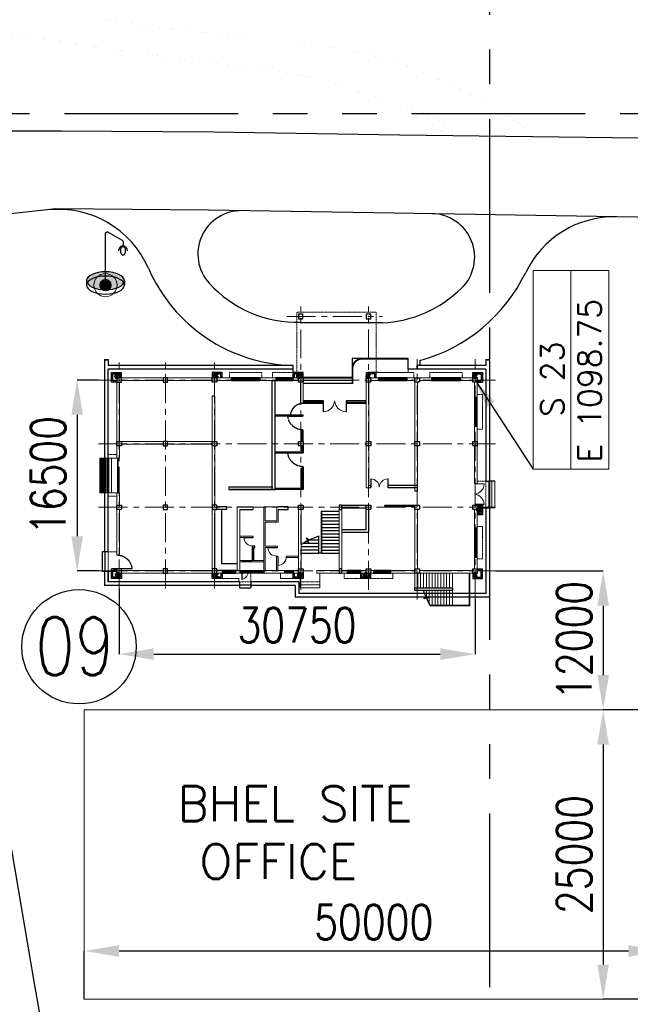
# Model space of a CAD drawing. Header units: inches. Extents: x -4968858 to -265257, y -220693 to 1871410.
# Tile 10 of 256: x -2247023 to -2194276, y 867905 to 952974. Entities that reach past the tile are written whole.
import ezdxf

# ---------------------------------------------------------------- set-up
doc = ezdxf.new("R2010")
doc.units = ezdxf.units.IN
doc.header["$MEASUREMENT"] = 0
doc.header["$PDSIZE"] = 0.25
for name, pattern in [('1 NORTH ELEVATION$0$NORTH ELEVATION$0$HIDDEN', [0.375, 0.25, -0.125]), ('CENTER', [2, 1.25, -0.25, 0.25, -0.25]), ('CONTINOUS', [0]), ('DASHED', [0.75, 0.5, -0.25]), ('HIDDEN', [0.375, 0.25, -0.125]), ('PHANTOM', [2.5, 1.25, -0.25, 0.25, -0.25, 0.25, -0.25])]:
    doc.linetypes.add(name, pattern=pattern)
for name, color, linetype, lineweight in [('A-COLUMN', 3, 'Continuous', 25), ('A-WALL', 1, 'Continuous', 13), ('A-WALL HAT', 251, 'Continuous', 13), ('CHAJJA', 2, 'DASHED', 13), ('DOOR', 9, 'Continuous', 0), ('GARLAND DRAIN', 210, '1 NORTH ELEVATION$0$NORTH ELEVATION$0$HIDDEN', 9), ('GRID LINE', 251, 'CENTER', 9), ('P', 250, 'Continuous', 100), ('RAILING', 201, 'Continuous', 13)]:
    doc.layers.add(name, color=color, linetype=linetype, lineweight=lineweight)
for name, color, linetype in [('COL', 2, 'CENTER'), ('drain', 4, 'Continuous'), ('Existing Units', 253, 'Continuous'), ('grid-20m', 53, 'Continuous'), ('GT_5', 4, 'Continuous'), ('road', 1, 'Continuous'), ('STAIR', 1, 'Continuous'), ('text', 7, 'Continuous'), ('WALL', 6, 'Continuous'), ('WIN', 3, 'Continuous')]:
    doc.layers.add(name, color=color, linetype=linetype)
doc.styles.add('ROMAND', font='romans.shx', dxfattribs={"height": 250})
doc.styles.add('ROMANS', font='romans.shx', dxfattribs={"width": 0.8})
doc.styles.add('RS', font='romans.shx')
doc.styles.get("Standard").update_dxf_attribs({"font": 'romans.shx', "height": 1000})
doc.dimstyles.get("Standard").update_dxf_attribs({"dimtxt": 0.18, "dimasz": 0.18, "dimexe": 0.18, "dimexo": 0.0625, "dimgap": 0.09, "dimtad": 0, "dimtih": 1, "dimtoh": 1, "dimdec": 4, "dimzin": 0, "dimdsep": 46, "dimtxsty": 'Standard', "dimcen": 0.09, "dimadec": 0, "dimazin": 0, "dimtfac": 1, "dimtdec": 4, "dimtofl": 0, "dimtmove": 0, "dimatfit": 3, "dimfxl": 0, "dimtolj": 1, "dimtzin": 0, "dimarcsym": 0})

# ---------------------------------------------------------------- blocks, each defined once
blk = doc.blocks.new('*D80')
at = {"color": 4, "linetype": 'ByBlock', "lineweight": -2}
for p, q in [((-2240205, 921844), (-2242063, 921844)), ((-2242063, 918844), (-2242063, 908344)), ((-2240205, 905344), (-2242063, 905344))]:
    blk.add_line(p, q, dxfattribs=at)
at = {"color": 4, "linetype": 'CONTINOUS', "lineweight": 15}
for points in [[(-2242563, 918844), (-2241563, 918844), (-2242063, 921844)], [(-2242563, 908344), (-2241563, 908344), (-2242063, 905344)]]:
    blk.add_solid(points, dxfattribs=at)
at = {"layer": 'Defpoints', "color": 0, "linetype": 'CONTINOUS', "lineweight": 15}
for p in [(-2240205, 921844), (-2242063, 905344), (-2240205, 905344)]:
    blk.add_point(p, dxfattribs=at)
at = {"color": 2, "linetype": 'CONTINOUS', "lineweight": 15, "insert": (-2244563, 913594), "char_height": 3000, "attachment_point": 5, "rotation": 90, "style": 'ROMANS'}
blk.add_mtext('\\A1;16500', dxfattribs=at)
blk = doc.blocks.new('*D81')
at = {"color": 4, "linetype": 'ByBlock', "lineweight": -2}
for p, q in [((-2238442, 903843), (-2238442, 898164)), ((-2207692, 902870), (-2207692, 898164)), ((-2235442, 898164), (-2210692, 898164))]:
    blk.add_line(p, q, dxfattribs=at)
at = {"color": 4, "linetype": 'CONTINOUS', "lineweight": 15}
for points in [[(-2235442, 898664), (-2235442, 897664), (-2238442, 898164)], [(-2210692, 898664), (-2210692, 897664), (-2207692, 898164)]]:
    blk.add_solid(points, dxfattribs=at)
at = {"layer": 'Defpoints', "color": 0, "linetype": 'CONTINOUS', "lineweight": 15}
for p in [(-2238442, 903843), (-2207692, 902870), (-2207692, 898164)]:
    blk.add_point(p, dxfattribs=at)
at = {"color": 2, "linetype": 'CONTINOUS', "lineweight": 15, "insert": (-2223067, 900664), "char_height": 3000, "attachment_point": 5, "style": 'ROMANS'}
blk.add_mtext('\\A1;30750', dxfattribs=at)
blk = doc.blocks.new('DOUBLE DOOR')
at = {"layer": 'DOOR'}
for p, q in [((800926, 2974166), (800926, 2975116)), ((800926, 2975116), (800950, 2975116)), ((800950, 2975116), (800950, 2974166)), ((802904, 2975116), (802904, 2974166)), ((802928, 2975116), (802904, 2975116)), ((802928, 2974166), (802928, 2975116))]:
    blk.add_line(p, q, dxfattribs=at)
for centre, radius, start, end in [((800925, 2974090), 1026, 4.33591, 88.58139), ((802974, 2974089), 1030, 93.91915, 175.5852)]:
    blk.add_arc(centre, radius, start, end, dxfattribs=at)
blk = doc.blocks.new('WINDOW1200X2500')
at = {"layer": 'COL', "color": 3}
blk.add_lwpolyline([(789305, 2979991), (789535, 2979991), (789535, 2977491), (789305, 2977491)], close=True, dxfattribs=at)
at = {"layer": 'WIN'}
for p, q in [((789385, 2979991), (789385, 2977491)), ((789455, 2979991), (789455, 2977491))]:
    blk.add_line(p, q, dxfattribs=at)
blk = doc.blocks.new('W2')
at = {"layer": 'COL', "color": 3}
blk.add_lwpolyline([(863809, 3005202), (864039, 3005202), (864039, 3003702), (863809, 3003702)], close=True, dxfattribs=at)
at = {"layer": 'WIN'}
for p, q in [((863889, 3005202), (863889, 3003702)), ((863959, 3005202), (863959, 3003702))]:
    blk.add_line(p, q, dxfattribs=at)
blk = doc.blocks.new('600')
at = {"layer": 'DOOR'}
blk.add_lwpolyline([(840108, 3002837), (840108, 3002080), (840124, 3002080), (840124, 3002837)], close=True, dxfattribs=at)
blk.add_arc((840383, 3002021), 861, 108.64574, 176.0884, dxfattribs=at)
blk = doc.blocks.new('750')
at = {"layer": 'DOOR'}
blk.add_lwpolyline([(875492, 3051551), (874735, 3051551), (874735, 3051534), (875492, 3051534)], close=True, dxfattribs=at)
blk.add_arc((874753, 3051519), 739, 2.43955, 91.40333, dxfattribs=at)
blk = doc.blocks.new('V1')
at = {"layer": 'GT_5'}
for p, q in [((809980, 2989476), (809980, 2989706)), ((810730, 2989476), (810730, 2989706))]:
    blk.add_line(p, q, dxfattribs=at)
at = {"layer": 'WIN'}
for p, q in [((809980, 2989706), (810730, 2989706)), ((809980, 2989616), (810730, 2989616)), ((809980, 2989569), (810730, 2989569)), ((810730, 2989476), (809980, 2989476))]:
    blk.add_line(p, q, dxfattribs=at)
blk = doc.blocks.new('D1')
at = {"layer": 'COL'}
blk.add_arc((908752, 3003363), 1324, 91.91232, 174.13007, dxfattribs=at)
at = {"layer": 'DOOR'}
for p, q in [((907434, 3003499), (907434, 3003527)), ((908667, 3003499), (907434, 3003499))]:
    blk.add_line(p, q, dxfattribs=at)
blk = doc.blocks.new('D')
at = {"layer": 'DOOR'}
for p, q in [((907434, 3003527), (908667, 3003527)), ((908667, 3003527), (908667, 3003499))]:
    blk.add_line(p, q, dxfattribs=at)
at = {"layer": 'COL'}
blk.add_blockref('D1', (0, 0), dxfattribs=at)
blk = doc.blocks.new('W1200')
at = {"layer": 'COL', "color": 3}
blk.add_lwpolyline([(0, 230), (0, 0), (1200, 0), (1200, 230)], close=True, dxfattribs=at)
at = {"layer": 'WIN'}
for p, q in [((0, 150), (1200, 150)), ((0, 80), (1200, 80))]:
    blk.add_line(p, q, dxfattribs=at)
blk = doc.blocks.new('A$C7DDA6922')
at = {"layer": 'A-COLUMN'}
for points in [[(-21750, -5690), (-21350, -5690), (-21350, -5290), (-21750, -5290), (-21750, -5690)], [(-15890, -5690), (-15490, -5690), (-15490, -5290), (-15890, -5290), (-15890, -5690)]]:
    blk.add_lwpolyline(points, dxfattribs=at)
at = {"layer": 'A-WALL'}
for p, q in [((-28800, 19450), (-28800, 16700)), ((-28550, 18200), (-28550, 19450)), ((-28300, 19450), (-28300, 18225)), ((-28050, 19450), (-28050, 18225)), ((-27800, 19450), (-27800, 18225)), ((-27550, 19450), (-27550, 18225)), ((-27300, 19450), (-27300, 18225)), ((-27050, 19450), (-27050, 18225)), ((-26800, 18200), (-26800, 19328)), ((-26550, 18225), (-26550, 18836)), ((-28550, 17950), (-28550, 16700)), ((-28300, 17950), (-28300, 16700)), ((-28050, 17950), (-28050, 16700)), ((-27800, 17950), (-27800, 16700)), ((-27550, 17950), (-27550, 16700)), ((-27300, 17950), (-27300, 16700)), ((-27050, 17950), (-27050, 16700)), ((-26800, 17950), (-26800, 16700)), ((-26550, 17950), (-26550, 16700)), ((-26300, 17950), (-26300, 16700)), ((-26050, 17950), (-26050, 16700)), ((-25800, 17950), (-25800, 16700)), ((-25550, 17950), (-25550, 16700)), ((-17350, 17950), (-17350, 16700)), ((-15650, 17950), (-17350, 17950)), ((-15650, 17150), (-15650, 17950)), ((-15650, 17700), (-17350, 17700)), ((-30950, 16300), (-30950, 11200)), ((-30750, 16700), (-25950, 16700)), ((-30720, 16300), (-30720, 11200)), ((-30550, 16470), (-25950, 16470)), ((-25780, 16300), (-25780, 11200)), ((-25550, 16700), (-21750, 16700)), ((-25550, 16470), (-21750, 16470)), ((-25550, 16300), (-25550, 11200)), ((-21350, 16700), (-19020, 16700)), ((-21350, 16470), (-19250, 16470)), ((-19250, 14015), (-19250, 16470)), ((-19250, 11200), (-19250, 16470)), ((-17100, 16700), (-19020, 16700)), ((-17100, 16470), (-19020, 16470)), ((-19020, 14015), (-19020, 16470)), ((-19020, 16470), (-19020, 11200)), ((-17100, 16700), (-17100, 16470)), ((-15720, 11200), (-15720, 16300)), ((-15500, 16700), (-12725, 16700)), ((-15500, 16700), (-12725, 16700)), ((-15500, 16470), (-15500, 10970)), ((-12725, 16470), (-15500, 16470)), ((-8345, 16700), (-14362, 16700)), ((-8345, 16470), (-14362, 16470)), ((-13725, 16470), (-13725, 15220)), ((-13610, 16470), (-13610, 15220)), ((-12610, 16470), (-12610, 14470)), ((-10445, 16470), (-12555, 16470)), ((-12495, 16700), (-10445, 16700)), ((-12495, 16470), (-12495, 10970)), ((-8345, 16700), (-11752, 16700)), ((-11250, 16700), (-11250, 16470)), ((-10445, 11200), (-10445, 16700)), ((-10445, 11200), (-10445, 16470)), ((-10215, 16470), (-10215, 10970)), ((-8570, 16700), (-8710, 16700)), ((-8570, 16700), (-8710, 16700)), ((-8280, 12630), (-8280, 16300)), ((-8050, 16700), (-200, 16700)), ((-8050, 16470), (-4200, 16470)), ((-8050, 16300), (-8050, 11200)), ((-3800, 16470), (-200, 16470)), ((-15500, 15335), (-14449, 15335)), ((-14449, 15220), (-14449, 15335)), ((-10445, 15720), (-12495, 15720)), ((-10445, 15605), (-12495, 15605)), ((-15500, 15220), (-14449, 15220)), ((-13725, 15220), (-13610, 15220)), ((-12610, 14470), (-13700, 14470)), ((-13700, 14470), (-13700, 14355)), ((-8280, 11200), (-8280, 14655)), ((-8280, 12630), (-8280, 14655)), ((-30, 11200), (-30, 15100)), ((200, 10800), (200, 15100)), ((-12610, 14355), (-13700, 14355)), ((-12610, 14355), (-12610, 12285)), ((-10445, 13605), (-11597, 13605)), ((-10445, 13490), (-11597, 13490)), ((-12610, 12285), (-13760, 12285)), ((-13760, 12285), (-13760, 11200)), ((-12610, 12170), (-13645, 12170)), ((-13645, 12170), (-13645, 10970)), ((-12610, 12170), (-12610, 10970)), ((-11595, 11200), (-11595, 10970)), ((-9315, 11200), (-9315, 10970)), ((-32450, 11050), (-32450, 8750)), ((-32200, 11050), (-32200, 8750)), ((-31950, 11050), (-31950, 8750)), ((-12495, 10970), (-13760, 10970)), ((-8280, 5700), (-8280, 10800)), ((-8050, 10800), (-8050, 5700)), ((-30, 9750), (-30, 10800)), ((200, 9750), (200, 10800)), ((-25780, 9600), (-25780, 5700)), ((-25780, 9470), (-25780, 9600)), ((-25550, 9600), (-25550, 5700)), ((-25550, 9470), (-25550, 9600)), ((-13450, 30), (-13450, 9470)), ((-13220, 30), (-13220, 9470)), ((-9480, 9240), (-9480, 9470)), ((-30, 9750), (-30, 10100)), ((-30, 9750), (1650, 9750)), ((-30950, 8936), (-30950, 5700)), ((-30950, 8936), (-30720, 8936)), ((-30720, 8936), (-30720, 5700)), ((-21750, 9330), (-21350, 9330)), ((-21750, 9100), (-21580, 9100)), ((-21580, 5700), (-21580, 9100)), ((-21350, 1200), (-21350, 9330)), ((-30, 5700), (-30, 6750)), ((-30, 6750), (1650, 6750)), ((-30, 6750), (-30, 6500)), ((200, 5700), (200, 6750)), ((-30950, 5300), (-30950, 200)), ((-30720, 5300), (-30720, 200)), ((-25780, 5300), (-25780, 200)), ((-25550, 5300), (-25550, 200)), ((-21580, 200), (-21580, 5300)), ((-8280, 1400), (-8280, 5300)), ((-8050, 5530), (-4200, 5530)), ((-8050, 5300), (-3820, 5300)), ((-8050, 5300), (-8050, 1400)), ((-200, 5300), (-4180, 5300)), ((-200, 5530), (-3800, 5530)), ((-30, 200), (-30, 5300)), ((200, 200), (200, 5300)), ((-8050, 3870), (-8050, 1400)), ((-21350, 200), (-21350, 2030)), ((-15900, 2030), (-15670, 2030)), ((-15900, 200), (-15900, 2030)), ((-15670, 200), (-15670, 2030)), ((-25950, 30), (-30550, 30)), ((-21750, 30), (-25550, 30)), ((-13450, 30), (-15490, 30)), ((-8450, 30), (-13450, 30)), ((-8050, 30), (-4200, 30)), ((-200, 30), (-3800, 30)), ((-21750, -200), (-30550, -200)), ((-8450, -200), (-15490, -200)), ((-8570, -200), (-8710, -200)), ((-8570, -200), (-8710, -200)), ((-8050, -200), (-3820, -200)), ((50, -200), (-4180, -200))]:
    blk.add_line(p, q, dxfattribs=at)
at = {"layer": 'A-WALL HAT'}
for p, q in [((650, 6750), (650, 9750)), ((871, 6750), (871, 9750)), ((1008, 6750), (1008, 9750)), ((1113, 6750), (1113, 9750)), ((1202, 6750), (1202, 9750)), ((1294, 6750), (1294, 9750)), ((1358, 6750), (1358, 9750)), ((1413, 6750), (1413, 9750)), ((1467, 6750), (1467, 9750)), ((1535, 6750), (1535, 9750)), ((1597, 6750), (1597, 9750)), ((1650, 6750), (1650, 9750))]:
    blk.add_line(p, q, dxfattribs=at)
at = {"layer": 'CHAJJA', "linetype": 'HIDDEN'}
for p, q in [((-23658, 17150), (-21750, 17150)), ((-23658, 16700), (-23658, 17150)), ((-15490, 17150), (-13950, 17150)), ((-13950, 16700), (-13950, 17150)), ((-10354, 17450), (-11398, 17450)), ((-11398, 17450), (-11398, 16700)), ((-10354, 17150), (-10354, 17450)), ((-8900, 17150), (-10354, 17150)), ((-31400, 15450), (-31400, 12650)), ((-30950, 15450), (-31400, 15450)), ((-30950, 12650), (-31400, 12650)), ((-30, 9750), (1650, 9750)), ((200, 10050), (950, 10050)), ((950, 10050), (950, 6436)), ((950, 6436), (200, 6436)), ((-31400, 4250), (-31400, 1250)), ((-30950, 4250), (-31400, 4250)), ((-30950, 1250), (-31400, 1250)), ((-29650, -200), (-29650, -650)), ((-29650, -650), (-26850, -650)), ((-26850, -200), (-26850, -650)), ((-25470, -200), (-25470, -650)), ((-25470, -650), (-21900, -650)), ((-22200, -5850), (-22200, -200)), ((-15350, -5850), (-15350, -650)), ((-13250, -647), (-15050, -650)), ((-13250, -647), (-13250, -197)), ((-12350, -200), (-12350, -650)), ((-12350, -650), (-9550, -650)), ((-9550, -200), (-9550, -650)), ((-22200, -5850), (-15350, -5850))]:
    blk.add_line(p, q, dxfattribs=at)
at = {"layer": 'CHAJJA', "linetype": 'CONTINOUS'}
for p, q in [((-20150, -1850), (-20150, 300)), ((-24990, -650), (-23100, -650)), ((-24990, -650), (-24990, -1850)), ((-24990, -1850), (-20150, -1850))]:
    blk.add_line(p, q, dxfattribs=at)
at = {"layer": 'CHAJJA', "color": 15, "linetype": 'CONTINOUS'}
for p, q in [((-15050, -1250), (-15050, -650)), ((-25990, -1250), (-25990, -1682))]:
    blk.add_line(p, q, dxfattribs=at)
at = {"layer": 'CHAJJA', "linetype": 'HIDDEN'}
for points in [[(-20900, 17150), (-19700, 17150), (-19450, 17150), (-19450, 16700)], [(-14020, 17150), (-15650, 17150), (-15650, 17450), (-17350, 17450), (-17350, 16700)], [(200, 16550), (950, 16550), (950, 14850), (200, 14850)], [(-31400, 11050), (-31700, 11050), (-31700, 8750), (-30950, 8750)]]:
    blk.add_lwpolyline(points, dxfattribs=at)
at = {"layer": 'COL'}
for p, q in [((-11398, 17450), (-11398, 17950)), ((-10398, 17950), (-11398, 17950)), ((-10398, 17450), (-10398, 17950)), ((-10398, 17700), (-11398, 17700)), ((-20150, 300), (-15900, 300)), ((-20150, 50), (-16200, 50)), ((-20150, -200), (-16190, -200))]:
    blk.add_line(p, q, dxfattribs=at)
for points in [[(-25550, 18200), (-25550, 17950), (-28800, 17950), (-28800, 18200)], [(-30950, 16700), (-30550, 16700), (-30550, 16300), (-30950, 16300)], [(-25950, 16700), (-25550, 16700), (-25550, 16300), (-25950, 16300)], [(-21350, 16300), (-21750, 16300), (-21750, 16700), (-21350, 16700)], [(-19250, 16300), (-19020, 16300), (-19020, 16700), (-19250, 16700)], [(-15900, 16700), (-15500, 16700), (-15500, 16300), (-15900, 16300)], [(-8050, 16700), (-8450, 16700), (-8450, 16300), (-8050, 16300)], [(-8050, 16700), (-8450, 16700), (-8450, 16300), (-8050, 16300)], [(-4200, 16300), (-3800, 16300), (-3800, 16700), (-4200, 16700)], [(-4200, 16300), (-3800, 16300), (-3800, 16700), (-4200, 16700)], [(-200, 16300), (200, 16300), (200, 16700), (-200, 16700)], [(-200, 16300), (200, 16300), (200, 16700), (-200, 16700)], [(-30950, 11200), (-30550, 11200), (-30550, 10800), (-30950, 10800)], [(-25950, 11200), (-25550, 11200), (-25550, 10800), (-25950, 10800)], [(-21750, 11200), (-21350, 11200), (-21350, 10800), (-21750, 10800)], [(-19250, 10800), (-19020, 10800), (-19020, 11200), (-19250, 11200)], [(-15900, 11200), (-15500, 11200), (-15500, 10800), (-15900, 10800)], [(-8050, 11200), (-8450, 11200), (-8450, 10800), (-8050, 10800)], [(-8050, 11200), (-8450, 11200), (-8450, 10800), (-8050, 10800)], [(-4200, 10800), (-3800, 10800), (-3800, 11200), (-4200, 11200)], [(-200, 11200), (200, 11200), (200, 10800), (-200, 10800)], [(-30950, 5700), (-30550, 5700), (-30550, 5300), (-30950, 5300)], [(-25950, 5700), (-25550, 5700), (-25550, 5300), (-25950, 5300)], [(-21750, 5700), (-21350, 5700), (-21350, 5300), (-21750, 5300)], [(-15900, 5700), (-15500, 5700), (-15500, 5300), (-15900, 5300)], [(-8450, 5700), (-8050, 5700), (-8050, 5300), (-8450, 5300)], [(-4200, 5300), (-3800, 5300), (-3800, 5700), (-4200, 5700)], [(200, 5300), (-200, 5300), (-200, 5700), (200, 5700)], [(-30950, 200), (-30550, 200), (-30550, -200), (-30950, -200)], [(-25950, 200), (-25550, 200), (-25550, -200), (-25950, -200)], [(-21750, 200), (-21350, 200), (-21350, -200), (-21750, -200)], [(-15900, 200), (-15500, 200), (-15500, -200), (-15900, -200)], [(-8450, 200), (-8050, 200), (-8050, -200), (-8450, -200)], [(-4200, -200), (-3800, -200), (-3800, 200), (-4200, 200)], [(-200, -200), (200, -200), (200, 200), (-200, 200)]]:
    blk.add_lwpolyline(points, close=True, dxfattribs=at)
for points in [[(-20150, 50), (-15900, 50)], [(-15900, -200), (-20150, -200)]]:
    blk.add_lwpolyline(points, dxfattribs=at)
at = {"layer": 'DOOR'}
for p, q in [((-19623, 1800), (-19646, 1800)), ((-17669, 1800), (-17645, 1800))]:
    blk.add_line(p, q, dxfattribs=at)
at = {"layer": 'drain', "linetype": 'ByBlock'}
for p, q in [((-32000, 11050), (-32000, 18750)), ((-32000, 18750), (-15222, 18750)), ((-15222, 17750), (-15222, 18750)), ((-31700, 11050), (-31700, 18450)), ((-31700, 18450), (-15522, 18450)), ((-15522, 17450), (-15522, 18450)), ((-15522, 17450), (-11398, 17450)), ((-15222, 17750), (-11398, 17750)), ((-10398, 17750), (1250, 17750)), ((-10398, 17450), (950, 17450)), ((950, 17450), (950, 16550)), ((950, 16550), (950, 17450)), ((1250, 16550), (1250, 17750)), ((950, 14850), (950, 9750)), ((1250, 9750), (1250, 14850)), ((-32000, -1731), (-32000, 8750)), ((-31700, -950), (-31700, 8750)), ((950, 6750), (950, -950)), ((1250, -1731), (1250, 6750)), ((-31877, -1731), (-31877, -1692)), ((-31877, -1692), (-31804, -1765)), ((-31700, -950), (-24990, -950)), ((-31700, -1731), (-31700, -1250)), ((-31700, -1250), (-25750, -1250)), ((-25750, -950), (-25750, -1250)), ((-15050, -950), (-15050, -1250, -389)), ((-15050, -950), (950, -950)), ((-15050, -1250), (950, -1250)), ((950, -1731), (950, -1250)), ((1073, -1731), (1073, -1692)), ((1073, -1692), (1146, -1765)), ((-32038, -1731), (-31877, -1731)), ((-31804, -1765), (-31804, -1731)), ((-31804, -1731), (-31669, -1731)), ((912, -1731), (1073, -1731)), ((1146, -1765), (1146, -1731)), ((1146, -1731), (1281, -1731))]:
    blk.add_line(p, q, dxfattribs=at)
at = {"layer": 'GARLAND DRAIN', "color": 5, "linetype": 'ByBlock'}
blk.add_line((-19250, 16700), (-19020, 16700), dxfattribs=at)
at = {"layer": 'GARLAND DRAIN'}
for p, q in [((-21350, -650), (-21350, 200)), ((-23726, -650), (-21350, -650))]:
    blk.add_line(p, q, dxfattribs=at)
at = {"layer": 'GRID LINE', "ltscale": 2000}
for p, q in [((-30750, 18974), (-30750, -1800)), ((-25750, 18974), (-25750, -1800)), ((-21550, 18127), (-21550, -6344)), ((-15700, 18127), (-15700, -6345)), ((-8250, 18000), (-8250, -1800)), ((-4000, 18000), (-4000, -1800)), ((0, 18000), (0, -1800)), ((1763, 16500), (-32532, 16500)), ((1763, 11000), (-32532, 11000)), ((1763, 5500), (-32532, 5500)), ((1763, 0), (-32532, 0)), ((-14483, -5500), (-22767, -5500))]:
    blk.add_line(p, q, dxfattribs=at)
at = {"layer": 'GRID LINE', "ltscale": 70}
for p, q in [((-21152, 16500), (-20818, 16500)), ((-19507, 16500), (-19173, 16500))]:
    blk.add_line(p, q, dxfattribs=at)
at = {"layer": 'GT_5'}
for p, q in [((-12495, 16470), (-12495, 16700)), ((-10445, 16470), (-10445, 16700)), ((-11414, 15605), (-11414, 15720)), ((-10664, 15605), (-10664, 15720))]:
    blk.add_line(p, q, dxfattribs=at)
at = {"layer": 'P', "linetype": 'CONTINOUS'}
for centre in [(-30772, 16827), (-21325, 16827), (-15617, 16827), (-8399, 16876), (121, 16823), (-31077, 11225), (-30772, -327), (-21528, -327), (-15522, -327), (-8399, -376), (178, -327)]:
    blk.add_circle(centre, 75, dxfattribs=at)
at = {"layer": 'RAILING'}
for p, q in [((-26878, 19500), (-30300, 19500)), ((-30300, 16700), (-30300, 19500)), ((-26856, 19450), (-30250, 19450)), ((-30250, 16700), (-30250, 19450)), ((-25550, 16675), (-25550, 16725)), ((-17519, 14970), (-17519, 11333)), ((-17220, 14970), (-17519, 14970)), ((-17469, 14920), (-17469, 11333)), ((-17270, 14920), (-17469, 14920)), ((-17270, 14920), (-17270, 13466)), ((-17220, 14970), (-17220, 13494)), ((-17469, 11333), (-17519, 11333)), ((-20150, 300), (-20200, 300))]:
    blk.add_line(p, q, dxfattribs=at)
for points in [[(-24990, -1850), (-20950, -1850, 0.414214), (-20150, -1050), (-20150, 300)], [(-24990, -1800), (-21000, -1800, 0.414214), (-20200, -1000), (-20200, 300)]]:
    blk.add_lwpolyline(points, format="xyb", dxfattribs=at)
at = {"layer": 'road'}
for p, q in [((-21350, 2030), (-19648, 2030)), ((-19648, 1940), (-21350, 1940)), ((-19648, 1909), (-21350, 1909)), ((-21350, 1800), (-19648, 1800)), ((-19648, 1800), (-19648, 2030)), ((-17648, 2030), (-15900, 2030)), ((-17648, 1800), (-17648, 2030)), ((-17648, 1940), (-15900, 1940)), ((-17648, 1909), (-15900, 1909)), ((-17648, 1800), (-15900, 1800))]:
    blk.add_line(p, q, dxfattribs=at)
at = {"layer": 'STAIR'}
for p, q in [((-17519, 14970), (-19019, 14970)), ((-17519, 14970), (-19019, 14970)), ((-17519, 14690), (-19019, 14690)), ((-15719, 14970), (-17220, 14970)), ((-17220, 14690), (-15720, 14690)), ((-17519, 14410), (-19019, 14410)), ((-17519, 14130), (-19019, 14130)), ((-17519, 13850), (-19019, 13850)), ((-17220, 14410), (-15720, 14410)), ((-17220, 14130), (-15853, 14130)), ((-17220, 13850), (-16290, 13850)), ((-17519, 13570), (-19019, 13570)), ((-17519, 13290), (-19019, 13290)), ((-17519, 13010), (-19019, 13010)), ((-17519, 12730), (-19019, 12730)), ((-17519, 12450), (-19019, 12450)), ((-17519, 12170), (-19019, 12170)), ((-17519, 11890), (-19019, 11890)), ((-17519, 11610), (-19019, 11610)), ((-17519, 11330), (-19019, 11330))]:
    blk.add_line(p, q, dxfattribs=at)
for points in [[(-26878, 19500), (-26601, 18890), (-26791, 18726), (-26320, 18892), (-26510, 18708), (-26300, 18200)], [(-15719, 14212), (-16216, 13908), (-16402, 14077), (-16180, 13629), (-16385, 13796), (-17294, 13453)]]:
    blk.add_lwpolyline(points, dxfattribs=at)
at = {"layer": 'WALL', "linetype": 'CONTINOUS'}
for p, q in [((-30550, 17150), (-31400, 17150)), ((-31400, 17150), (-31400, 16300)), ((-30665, 17035), (-31285, 17035)), ((-31285, 17035), (-31285, 16415)), ((-30665, 16700), (-30665, 17035)), ((-30550, 16700), (-30550, 17150)), ((-21750, 17150), (-20900, 17150)), ((-21635, 17035), (-21015, 17035)), ((-21635, 16700), (-21635, 17035)), ((-21015, 17035), (-21015, 16700)), ((-20900, 17150), (-20900, 16700)), ((-15900, 16700), (-15900, 17150)), ((-15900, 17150), (-15050, 17150)), ((-15785, 17035), (-15165, 17035)), ((-15785, 16700), (-15785, 17035)), ((-8900, 16700), (-8900, 17150)), ((-8900, 17150), (-8050, 17150)), ((-8785, 17035), (-8165, 17035)), ((-8785, 16700), (-8785, 17035)), ((-8165, 17035), (-8165, 16700)), ((-8165, 17035), (-8165, 16700)), ((-200, 16700), (-200, 17150)), ((-200, 17150), (650, 17150)), ((-85, 16700), (-85, 17035)), ((-85, 17035), (535, 17035)), ((535, 17035), (535, 16415)), ((650, 17150), (650, 16300)), ((-30950, 16300), (-31400, 16300)), ((-30950, 16415), (-31285, 16415)), ((200, 16415), (535, 16415)), ((200, 16300), (650, 16300)), ((-31400, 11650), (-30950, 11650)), ((-31400, 10800), (-31400, 11650)), ((-31285, 10915), (-31285, 11535)), ((-31285, 11535), (-30950, 11535)), ((-30950, 10800), (-31400, 10800)), ((-30950, 10915), (-31285, 10915)), ((-31400, -650), (-31400, 200)), ((-30950, 200), (-31400, 200)), ((-31285, -535), (-31285, 85)), ((-30950, 85), (-31285, 85)), ((-21350, -650), (-21350, 200)), ((200, 200), (650, 200)), ((200, 85), (535, 85)), ((535, 85), (535, -535)), ((650, 200), (650, -650)), ((-30550, -650), (-31400, -650)), ((-30665, -535), (-31285, -535)), ((-30665, -200), (-30665, -535)), ((-30550, -200), (-30550, -650)), ((-22350, -650), (-21500, -650)), ((-22200, -200), (-22200, -650)), ((-22200, -200), (-22200, -650)), ((-22085, -200), (-22085, -535)), ((-22085, -535), (-21465, -535)), ((-21465, -535), (-21465, -200)), ((-15165, -535), (-15785, -535)), ((-15165, -200), (-15165, -535)), ((-15050, -200), (-15050, -650)), ((-15050, -200), (-15050, -650)), ((-8900, -200), (-8900, -650)), ((-8900, -650), (-8050, -650)), ((-8785, -200), (-8785, -535)), ((-8785, -535), (-8165, -535)), ((-8165, -535), (-8165, -200)), ((-8165, -535), (-8165, -200)), ((-8050, -650), (-8050, -200)), ((-8050, -650), (-8050, -200)), ((-200, -200), (-200, -650)), ((650, -650), (-200, -650)), ((-85, -200), (-85, -535)), ((535, -535), (-85, -535))]:
    blk.add_line(p, q, dxfattribs=at)
at = {"layer": 'WALL', "linetype": 'ByBlock'}
for p, q in [((-21750, 17150), (-21750, 16700)), ((-15165, 17035), (-15165, 16700)), ((-15050, 17150), (-15050, 16700)), ((-8050, 17150), (-8050, 16700)), ((-10608, 16700), (-10608, 16470)), ((-10608, 16700), (-10608, 16470)), ((-30, 16300), (70, 16300)), ((950, 16550), (1450, 16550)), ((1200, 16550), (1200, 14850)), ((1450, 14850), (1450, 16550)), ((-11605, 14471), (-11605, 15605)), ((-11490, 14355), (-11490, 15605)), ((-11605, 14471), (-11738, 14471)), ((-11738, 14471), (-11738, 14355)), ((200, 15100), (-30, 15100)), ((950, 14850), (1450, 14850)), ((-11738, 14355), (-11490, 14355)), ((-19250, 13160), (-21580, 13160)), ((-21580, 13160), (-21580, 11200)), ((-19250, 12930), (-21350, 12930)), ((-21350, 12930), (-21350, 11200)), ((-11597, 13605), (-11597, 13490)), ((-10445, 11200), (-11595, 11200)), ((-9315, 11200), (-8110, 11200)), ((-32450, 11050), (-31950, 11050)), ((-31400, 11050), (-31950, 11050)), ((-22950, 10900), (-25550, 10900)), ((-22950, 10800), (-25550, 10800)), ((-22950, 10900), (-22950, 10800)), ((-19250, 11030), (-21350, 11030)), ((-19250, 10800), (-21350, 10800)), ((-10215, 10970), (-11595, 10970)), ((-9315, 10970), (-8450, 10970)), ((-25780, 9600), (-25550, 9600)), ((-15900, 9470), (-13450, 9470)), ((-15900, 7500), (-15900, 9470)), ((-15800, 7500), (-15800, 9470)), ((-15800, 9370), (-13450, 9370)), ((-15500, 9470), (-13450, 9470)), ((-13510, 9470), (-9480, 9470)), ((-13510, 9470), (-9480, 9470)), ((-9480, 9470), (-13510, 9470)), ((-13300, 9470), (-13200, 9470)), ((62, 9750), (62, 6750)), ((112, 9750), (112, 6750)), ((-32450, 8750), (-31950, 8750)), ((-31700, 8750), (-31950, 8750)), ((-25730, 9330), (-23250, 9330)), ((-25730, 9100), (-23250, 9100)), ((-23250, 9330), (-23250, 9100)), ((-21750, 9330), (-21750, 9100)), ((-9480, 9240), (-13280, 9240)), ((-15900, 7500), (-15800, 7500)), ((-15900, 5600), (-15900, 6300)), ((-13450, 6300), (-15900, 6300)), ((-13450, 6200), (-15900, 6200)), ((-15800, 5700), (-15800, 6300)), ((-15900, 5300), (-15900, 4330)), ((-15800, 5300), (-15800, 4330)), ((-15900, 4330), (-15800, 4330)), ((-15900, 3130), (-13450, 3130)), ((-15900, 3130), (-15900, 3030)), ((-15900, 3030), (-13450, 3030)), ((-15900, 2030), (-15670, 2030)), ((-8280, 1400), (-8050, 1400)), ((-15900, -200), (-15900, -650)), ((-15050, -650), (-15900, -650)), ((-15785, -200), (-15785, -535)), ((-8050, -650), (-8050, -200))]:
    blk.add_line(p, q, dxfattribs=at)
for points in [[(-10215, 16470), (-8450, 16470), (-8450, 16470), (-8450, 16300), (-8280, 16300), (-8280, 12784)], [(-10215, 15870), (-9050, 15870), (-8881, 15869), (-8880, 15700), (-8880, 11200)], [(-13760, 11200), (-14600, 11200), (-14600, 10970), (-13760, 10970)], [(-25990, -1682), (-25990, -1250), (-25750, -1250), (-25750, -950), (-24990, -950), (-24990, -1850), (-20150, -1850), (-20150, -205), (-15900, -205), (-15900, -650), (-15050, -650), (-15050, -1258)]]:
    blk.add_lwpolyline(points, dxfattribs=at)
blk.add_lwpolyline([(-13450, 9470), (-13220, 9470), (-13220, 30), (-13450, 30)], close=True, dxfattribs=at)
at = {"layer": 'WIN'}
for p, q in [((-12495, 16610), (-10445, 16610)), ((-12495, 16563), (-10445, 16563)), ((-11414, 15720), (-10664, 15720)), ((-11414, 15686), (-10664, 15686)), ((-11414, 15640), (-10664, 15640)), ((-10664, 15605), (-11414, 15605))]:
    blk.add_line(p, q, dxfattribs=at)
at = {"layer": 'CHAJJA', "linetype": 'HIDDEN', "xscale": -1, "rotation": 180}
blk.add_blockref('WINDOW1200X2500', (-820255, 2981491), dxfattribs=at)
at = {"layer": 'COL', "xscale": -1}
for name, p, rotation in [('W2', (2981722, 880509), 90), ('D', (-908552, 3019799), 180), ('WINDOW1200X2500', (-820255, 2992791), 180), ('D', (892852, -2997199), 359.9999999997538), ('D', (892852, -3000369), 359.9999999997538), ('WINDOW1200X2500', (-3006991, -789505), 270), ('WINDOW1200X2500', (-3002391, -789505), 270), ('W2', (2990152, 863839), 90), ('WINDOW1200X2500', (-2989691, -789505), 270)]:
    blk.add_blockref(name, p, dxfattribs=dict(at, rotation=rotation))
at = {"layer": 'COL'}
for name, p in [('V1', (-825030, -2973006)), ('DOUBLE DOOR', (-820573, -2972366))]:
    blk.add_blockref(name, p, dxfattribs=at)
for name, p, xscale, yscale, zscale, rotation in [('DOUBLE DOOR', (2622828, -705622), 0.8921908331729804, 0.8921908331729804, 0.8921908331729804, 90), ('DOUBLE DOOR', (-623534, 2238356), -0.7494883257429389, 0.7494883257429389, 0.7494883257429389, 180), ('D', (741407, 2505945), 0.8333333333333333, 0.8333333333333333, 0.8333333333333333, 180.0000000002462)]:
    blk.add_blockref(name, p, dxfattribs=dict(at, xscale=xscale, yscale=yscale, zscale=zscale, rotation=rotation))
at = {"layer": 'drain', "linetype": 'ByBlock'}
for p in [(-20900, 16470), (-10100, 16470)]:
    blk.add_blockref('W1200', p, dxfattribs=at)
at = {"layer": 'GARLAND DRAIN', "color": 5, "linetype": 'ByBlock'}
for name, p in [('600', (-850744, -2985610)), ('750', (-888354, -3037051)), ('750', (-886288, -3037916))]:
    blk.add_blockref(name, p, dxfattribs=at)
at = {"layer": 'GARLAND DRAIN', "color": 5, "linetype": 'ByBlock', "rotation": 90}
blk.add_blockref('750', (3037809, -859471), dxfattribs=at)
blk = doc.blocks.new('*D123')
at = {"color": 4, "linetype": 'ByBlock', "lineweight": -2}
for p, q in [((-2241442, 868344), (-2241442, 872511)), ((-2194442, 872511), (-2238442, 872511)), ((-2191442, 868344), (-2191442, 872511))]:
    blk.add_line(p, q, dxfattribs=at)
at = {"color": 4, "linetype": 'CONTINOUS', "lineweight": 15}
for points in [[(-2238442, 873011), (-2238442, 872011), (-2241442, 872511)], [(-2194442, 873011), (-2194442, 872011), (-2191442, 872511)]]:
    blk.add_solid(points, dxfattribs=at)
at = {"layer": 'Defpoints', "color": 0, "linetype": 'CONTINOUS', "lineweight": 15}
for p in [(-2241442, 872511), (-2241442, 868344), (-2191442, 868344)]:
    blk.add_point(p, dxfattribs=at)
at = {"color": 2, "linetype": 'CONTINOUS', "lineweight": 15, "insert": (-2216442, 875011), "char_height": 3000, "attachment_point": 5, "style": 'ROMANS'}
blk.add_mtext('\\A1;50000', dxfattribs=at)
blk = doc.blocks.new('*D124')
at = {"color": 4, "linetype": 'ByBlock', "lineweight": -2}
for p, q in [((-2191442, 893344), (-2196622, 893344)), ((-2196622, 890344), (-2196622, 871344)), ((-2191442, 868344), (-2196622, 868344))]:
    blk.add_line(p, q, dxfattribs=at)
at = {"color": 4, "linetype": 'CONTINOUS', "lineweight": 15}
for points in [[(-2197122, 890344), (-2196122, 890344), (-2196622, 893344)], [(-2197122, 871344), (-2196122, 871344), (-2196622, 868344)]]:
    blk.add_solid(points, dxfattribs=at)
at = {"layer": 'Defpoints', "color": 0, "linetype": 'CONTINOUS', "lineweight": 15}
for p in [(-2191442, 893344), (-2196622, 868344), (-2191442, 868344)]:
    blk.add_point(p, dxfattribs=at)
at = {"color": 2, "linetype": 'CONTINOUS', "lineweight": 15, "insert": (-2199122, 880844), "char_height": 3000, "attachment_point": 5, "rotation": 90, "style": 'ROMANS'}
blk.add_mtext('\\A1;25000', dxfattribs=at)
blk = doc.blocks.new('*D128')
at = {"color": 4, "linetype": 'ByBlock', "lineweight": -2}
for p, q in [((-2205910, 905344), (-2196621, 905344)), ((-2196622, 902344), (-2196622, 896344)), ((-2196622, 893344), (-2196622, 893344))]:
    blk.add_line(p, q, dxfattribs=at)
at = {"color": 4, "linetype": 'CONTINOUS', "lineweight": 15}
for points in [[(-2197122, 902344), (-2196122, 902344), (-2196622, 905344)], [(-2197122, 896344), (-2196122, 896344), (-2196622, 893344)]]:
    blk.add_solid(points, dxfattribs=at)
at = {"layer": 'Defpoints', "color": 0, "linetype": 'CONTINOUS', "lineweight": 15}
for p in [(-2205910, 905344), (-2196622, 893344), (-2196622, 893344)]:
    blk.add_point(p, dxfattribs=at)
at = {"color": 2, "linetype": 'CONTINOUS', "lineweight": 15, "insert": (-2199122, 899344), "char_height": 3000, "attachment_point": 5, "rotation": 90, "style": 'ROMANS'}
blk.add_mtext('\\A1;12000', dxfattribs=at)
blk = doc.blocks.new('A$C412216A9')
at = {"layer": 'Existing Units', "const_width": 1}
for points in [[(-233190, 108135), (-230894, 107781), (-228568, 107461), (-226195, 107171), (-223762, 106906), (-221253, 106663), (-218653, 106426), (-215949, 106128), (-213127, 105693), (-210175, 105043), (-207080, 104098), (-203828, 102783), (-200406, 101017), (-195712, 98033)], [(-249413, 108726), (-246455, 108025), (-243129, 107329), (-239413, 106641), (-235290, 105968), (-230780, 105315), (-226073, 104684), (-221400, 104079), (-216992, 103501)], [(-216992, 103501), (-215414, 103072), (-214022, 102693), (-212797, 102357), (-211717, 102057), (-210762, 101788), (-209912, 101543), (-209147, 101315), (-208446, 101098), (-207793, 100886), (-207186, 100679), (-206626, 100478), (-206115, 100283), (-205655, 100095), (-205247, 99915), (-204894, 99744), (-204597, 99582), (-204357, 99430), (-204171, 99287), (-204035, 99154), (-203946, 99029), (-203898, 98913), (-203890, 98806), (-203915, 98705), (-203972, 98612), (-204059, 98527), (-204184, 98449), (-204361, 98381), (-204602, 98322), (-204918, 98275), (-205323, 98241), (-205827, 98220)]]:
    blk.add_lwpolyline(points, dxfattribs=at)
at = {"layer": 'Existing Units'}
for points in [[(-269070, 99100, 0), (-254747, 98523, 0), (-236995, 98528, 0), (-223830, 98429, 0), (-207778, 98177, 0), (-175615, 97792, 0), (-147696, 100037, 0)], [(-86390, 21624, 0), (-86272, 24459, 0), (-86635, 35229, 0), (-85947, 48936, 0), (-85900, 53274, 0), (-86219, 60781, 0), (-87147, 85189, 0), (-89972, 86609, 0), (-112854, 88612, 0), (-123062, 91449, 0), (-146974, 90448, 0), (-174998, 90864, 0), (-208232, 91426, 0), (-224284, 91678, 0), (-237449, 91777, 0), (-248444, 90585, 0)], [(-242402, 42231, 0), (-241253, 36238, 0), (-239347, 25045, 0), (-237172, 12579, 0), (-234416, -2437, 0), (-230052, -10517, 0), (-228013, -12183, 0), (-217374, -13732, 0), (-203392, -13194, 0)]]:
    blk.add_polyline3d(points, dxfattribs=at)
blk = doc.blocks.new('A$C66CA2C00')
at = {"lineweight": -3}
h = blk.add_hatch(color=7, dxfattribs=at)
edge = h.paths.add_edge_path()
edge.add_ellipse((0, 124), major_axis=(-544, 0), ratio=0.475906, start_angle=0, end_angle=360)
at = {"color": 7, "lineweight": -3}
for p, q in [((-75, 1529), (-480, 1298)), ((0, 0), (0, 1486)), ((-505, 1254), (-505, 1105)), ((-544, 124), (-544, 0)), ((544, 124), (544, 0))]:
    blk.add_line(p, q, dxfattribs=at)
for centre, radius, start, end in [((-50, 1486), 50, 0, 119.73), ((-459, 987), 164, 106.402, 181.1243), ((-455, 1254), 50, 119.73, 180), ((-551, 987), 164, 358.8757, 73.598)]:
    blk.add_arc(centre, radius, start, end, dxfattribs=at)
for centre, major_axis, ratio in [((-505, 986), (0, 119), 0.636985), ((0, 124), (-544, 0), 0.475906), ((0, 0), (-544, 0), 0.475906)]:
    blk.add_ellipse(centre, major_axis=major_axis, ratio=ratio, dxfattribs=at)
blk = doc.blocks.new('A$C27A64344')
at = {"linetype": 'CONTINOUS', "lineweight": 15}
h = blk.add_hatch(color=240, dxfattribs=at)
h.dxf.hatch_style = 1
h.paths.add_polyline_path([(-233671, 85200, 1), (-232671, 85200, 1)])
for radius in [1000, 500]:
    blk.add_circle((-233171, 85200), radius, dxfattribs=at)
at = {"color": 7, "lineweight": -3, "xscale": -3, "yscale": 3, "zscale": 3}
blk.add_blockref('A$C66CA2C00', (-233171, 85200), dxfattribs=at)

msp = doc.modelspace()

# ---------------------------------------------------------------- linework, layer by layer
at = {"color": 2, "linetype": 'CONTINOUS', "lineweight": 15}
msp.add_line((-2199401.1, 914143.1), (-2199401.1, 931295.6), dxfattribs=at)
msp.add_lwpolyline([(-2202681.6, 914143.1), (-2202681.6, 931295.6), (-2196120.6, 931295.6), (-2196120.6, 914143.1)], close=True, dxfattribs=at)
at = {"linetype": 'CONTINOUS', "lineweight": 15}
msp.add_lwpolyline([(-2191442.1, 893343.6), (-2191442.1, 868343.6), (-2241442.1, 868343.6), (-2241442.1, 893343.6)], close=True, dxfattribs=at)
at = {"lineweight": 25, "ltscale": 0.03}
msp.add_circle((-2241898.6, 898796.1), 4940.4, dxfattribs=at)
at = {"layer": 'grid-20m', "linetype": 'PHANTOM', "ltscale": 12000}
msp.add_line((-2206442.1, 1754389.9), (-2206442.1, 635870.7), dxfattribs=at)
at = {"layer": 'grid-20m', "color": 1, "linetype": 'PHANTOM', "ltscale": 12000}
msp.add_line((-488163.4, 944843.6), (-2426613.7, 944843.6), dxfattribs=at)
at = {"layer": 'P', "color": 142, "linetype": 'Continuous', "lineweight": 30}
msp.add_line((-2215673.8, 926773.1), (-2222742.1, 926773.1), dxfattribs=at)
for centre, radius, start, end in [((-2243690.6, 928092.5), 8500, 23.578905, 96.187437), ((-2227883.7, 932726.5), 3750, 89.100589, 222.226945), ((-2211467.7, 932463), 3750, 314.215356, 89.071328), ((-2195659, 927446.8), 8500, 89.031198, 154.206481), ((-2223076.4, 937089.6), 13992, 203.578905, 268.707001), ((-2216286.6, 937415.7), 14410.2, 285.433155, 334.206481), ((-2223076.4, 937089.6), 10242, 222.226945, 271.870281), ((-2216286.6, 937415.7), 10660.2, 273.295441, 314.215356)]:
    msp.add_arc(centre, radius, start, end, dxfattribs=at)

# ---------------------------------------------------------------- block references
at = {"linetype": 'CONTINOUS', "lineweight": 15}
for name in ['A$C412216A9', 'A$C27A64344']:
    msp.add_blockref(name, (-2006442.1, 844843.6), dxfattribs=at)
at = {"linetype": 'CONTINOUS', "lineweight": 15, "rotation": 180}
msp.add_blockref('A$C7DDA6922', (-2238442.1, 921843.6), dxfattribs=at)

# ---------------------------------------------------------------- texts
at = {"lineweight": 25, "ltscale": 0.03, "style": 'ROMAND', "width": 0.8}
msp.add_text('09', height=5000, dxfattribs=at).set_placement((-2245694.7, 896344.9))
at = {"linetype": 'CONTINOUS', "lineweight": 15, "insert": (-2237235.9, 886742.2, 891923.7), "char_height": 3000, "width": 31190.615, "attachment_point": 1}
msp.add_mtext('{\\W0.865102; } BHEL SITE \\P{\\W2.79367; }OFFICE', dxfattribs=at)
at = {"layer": 'text', "color": 1, "ltscale": 0.15, "style": 'RS'}
for s, p in [('E 1098.75', (-2196782.9, 914712.7)), ('S 23', (-2200005.6, 918653.1))]:
    msp.add_text(s, height=2000, rotation=90, dxfattribs=at).set_placement(p)

# ---------------------------------------------------------------- dimensions: what is measured, and where the dimension line sits
at = {"linetype": 'CONTINOUS', "lineweight": 15}
for base, p1, p2, angle, picture, middle in [((-2242062.8, 905343.6), (-2240204.8, 921843.6), (-2240204.9, 905343.6), 90, '*D80', (-2244562.8, 913593.6)), ((-2196621.5, 868343.6), (-2191442.1, 893343.6), (-2191442.1, 868343.6), 270, '*D124', (-2199121.5, 880843.6))]:
    dim = msp.add_linear_dim(base=base, p1=p1, p2=p2, angle=angle, dimstyle='Standard', override={"dimtxt": 3000, "dimasz": 3000, "dimgap": 1000, "dimtad": 1, "dimtih": 0, "dimtoh": 0, "dimdec": 0, "dimtxsty": 'ROMANS', "dimclrd": 4, "dimclre": 4, "dimclrt": 2, "dimtdec": 0, "dimfxl": 0, "dimarcsym": 1}, dxfattribs=at)
    dim.commit()
    dim.dimension.update_dxf_attribs({"geometry": picture, "text_midpoint": middle})
dim = msp.add_linear_dim(base=(-2196621.5, 893343.6), p1=(-2205910.1, 905343.6), p2=(-2196621.5, 893343.6), angle=90, dimstyle='Standard', override={"dimtxt": 3000, "dimasz": 3000, "dimgap": 1000, "dimtad": 1, "dimtih": 0, "dimtoh": 0, "dimdec": 0, "dimtxsty": 'ROMANS', "dimclrd": 4, "dimclre": 4, "dimclrt": 2, "dimtdec": 0, "dimfxl": 0, "dimarcsym": 1}, dxfattribs=at)
dim.commit()
dim.dimension.update_dxf_attribs({"geometry": '*D128', "text_midpoint": (-2196621.5, 899343.6), "dimtype": 160})
for base, p1, p2, picture, middle in [((-2207692.1, 898164.3), (-2238442.1, 903843.3), (-2207692.1, 902870), '*D81', (-2223067.1, 900664.3)), ((-2241442.1, 872510.8), (-2191442.1, 868343.6), (-2241442.1, 868343.6), '*D123', (-2216442.1, 875010.8))]:
    dim = msp.add_linear_dim(base=base, p1=p1, p2=p2, dimstyle='Standard', override={"dimtxt": 3000, "dimasz": 3000, "dimgap": 1000, "dimtad": 1, "dimtih": 0, "dimtoh": 0, "dimdec": 0, "dimtxsty": 'ROMANS', "dimclrd": 4, "dimclre": 4, "dimclrt": 2, "dimtdec": 0, "dimfxl": 0, "dimarcsym": 1}, dxfattribs=at)
    dim.commit()
    dim.dimension.update_dxf_attribs({"geometry": picture, "text_midpoint": middle})

# ---------------------------------------------------------------- leaders
at = {"color": 2, "linetype": 'CONTINOUS', "lineweight": 15}
msp.add_leader([(-2207692.1, 921843.6), (-2202681.6, 914143.1)], dimstyle='Standard', override={"dimasz": 2500}, dxfattribs=at)

doc.saveas('drawing.dxf')
